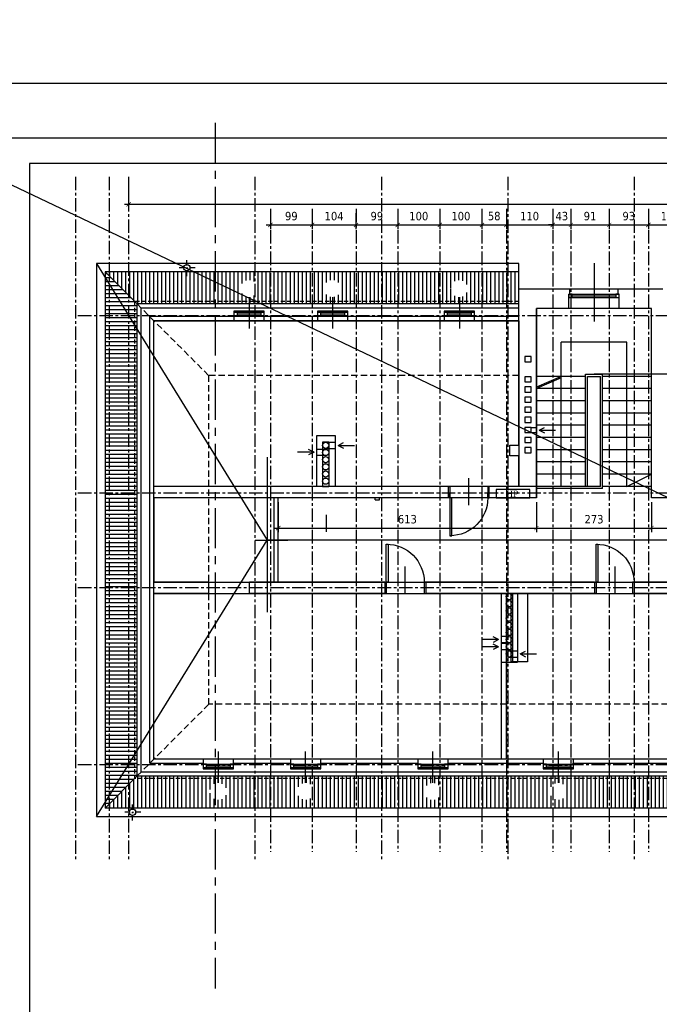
# Model space of a CAD drawing. Header units: millimetres. Extents: x 215282 to 249074, y 9058 to 27069.
# Tile 39 of 51: x 229444 to 230962, y 23340 to 25677. Entities that reach past the tile are written whole.
import ezdxf

# ---------------------------------------------------------------- set-up
doc = ezdxf.new("R2010")
doc.units = ezdxf.units.MM
for name, pattern in [('CENTER', [50.8, 31.75, -6.35, 6.35, -6.35]), ('DASHDOT', [25.4, 12.7, -6.35, 0, -6.35]), ('DASHED', [0.75, 0.5, -0.25])]:
    doc.linetypes.add(name, pattern=pattern)
for name, color, linetype in [('01-HM_podstawowa', 8, 'Continuous'), ('02-HM_osie', 8, 'CENTER'), ('12-HM_nadproza', 5, 'CENTER'), ('A_inwentaryzacja', 8, 'Continuous'), ('A_OPIS', 7, 'Continuous'), ('A_ZMIANY', 10, 'Continuous')]:
    doc.layers.add(name, color=color, linetype=linetype)
doc.styles.add('HM_standard', font='tahoma.ttf')
doc.styles.add('k.f.', font='times.ttf', dxfattribs={"oblique": 10, "height": 15})
doc.styles.add('ROMANS', font='romans.shx', dxfattribs={"width": 0.8, "oblique": 10})
doc.dimstyles.new('Kopia AGA1', dxfattribs={"dimtxt": 15, "dimasz": 7, "dimexe": 1.25, "dimexo": 0.625, "dimgap": 4, "dimtad": 1, "dimdec": 1, "dimtxsty": 'ROMANS', "dimblk": 'ARCHTICK', "dimcen": 20, "dimclrd": 256, "dimclrt": 7, "dimadec": 0, "dimazin": 0, "dimtfac": 1, "dimtdec": 1, "dimtmove": 1, "dimatfit": 3, "dimfxl": 5, "dimfxlon": 1, "dimarcsym": 0})
doc.dimstyles.new('S100', dxfattribs={"dimscale": 10, "dimtxt": 2, "dimasz": 1, "dimexe": 1, "dimexo": 1, "dimgap": 1, "dimtad": 0, "dimdec": 1, "dimrnd": 0.5, "dimdsep": 46, "dimtxsty": 'HM_standard', "dimblk1": 'ARCHTICK', "dimblk2": 'ARCHTICK', "dimsah": 1, "dimcen": -3, "dimdle": 1, "dimclrt": 256, "dimadec": 0, "dimazin": 0, "dimtfac": 0.8, "dimtdec": 1, "dimtix": 1, "dimtmove": 2, "dimatfit": 3, "dimldrblk": 'ARCHTICK', "dimfxl": 1, "dimtvp": 1, "dimtolj": 1, "dimarcsym": 0})
pattern_1 = [(90, (14345.423, -604.665), (-9.525, 0), [])]

# ---------------------------------------------------------------- blocks, each defined once
blk = doc.blocks.new('_ARCHTICK')
at = {"color": 0, "linetype": 'ByBlock', "const_width": 0.15}
blk.add_lwpolyline([(-0.5, -0.5), (0.5, 0.5)], dxfattribs=at)
blk = doc.blocks.new('*D332')
at = {"layer": '01-HM_podstawowa', "color": 0, "lineweight": -2, "ltscale": 3, "transparency": 16777216}
for p, q in [((229702.8, 25294.2), (229702.8, 25228.6)), ((234502.8, 25294.2), (234502.8, 25228.6)), ((229692.8, 25238.6), (234512.8, 25238.6))]:
    blk.add_line(p, q, dxfattribs=at)
at = {"layer": 'Defpoints', "color": 0, "transparency": 16777216}
for p in [(229702.8, 25304.2), (234502.8, 25304.2), (234502.8, 25238.6)]:
    blk.add_point(p, dxfattribs=at)
at = {"layer": '01-HM_podstawowa', "color": 0, "lineweight": -2, "ltscale": 3, "transparency": 16777216, "xscale": 10, "yscale": 10, "zscale": 10, "rotation": 180}
blk.add_blockref('_ARCHTICK', (229702.8, 25238.6), dxfattribs=at)
at = {"layer": '01-HM_podstawowa', "color": 0, "lineweight": -2, "ltscale": 3, "transparency": 16777216, "xscale": 10, "yscale": 10, "zscale": 10}
blk.add_blockref('_ARCHTICK', (234502.8, 25238.6), dxfattribs=at)
at = {"layer": '01-HM_podstawowa', "ltscale": 3, "transparency": 16777216, "insert": (232102.8, 25259.5), "char_height": 20, "attachment_point": 5, "style": 'HM_standard'}
blk.add_mtext('\\A1;4800', dxfattribs=at)
blk = doc.blocks.new('*D333')
at = {"layer": '01-HM_podstawowa', "color": 0, "lineweight": -2, "ltscale": 3, "transparency": 16777216}
for p, q in [((230039.5, 25217.9), (230039.5, 25179.7)), ((230138.5, 25217.9), (230138.5, 25179.7)), ((230029.5, 25189.7), (230148.5, 25189.7))]:
    blk.add_line(p, q, dxfattribs=at)
at = {"layer": 'Defpoints', "color": 0, "transparency": 16777216}
for p in [(230039.5, 25227.9), (230138.5, 25227.9), (230138.5, 25189.7)]:
    blk.add_point(p, dxfattribs=at)
at = {"layer": '01-HM_podstawowa', "color": 0, "lineweight": -2, "ltscale": 3, "transparency": 16777216, "xscale": 10, "yscale": 10, "zscale": 10, "rotation": 180}
blk.add_blockref('_ARCHTICK', (230039.5, 25189.7), dxfattribs=at)
at = {"layer": '01-HM_podstawowa', "color": 0, "lineweight": -2, "ltscale": 3, "transparency": 16777216, "xscale": 10, "yscale": 10, "zscale": 10}
blk.add_blockref('_ARCHTICK', (230138.5, 25189.7), dxfattribs=at)
at = {"layer": '01-HM_podstawowa', "ltscale": 3, "transparency": 16777216, "insert": (230089, 25210.5), "char_height": 20, "attachment_point": 5, "style": 'HM_standard'}
blk.add_mtext('\\A1;99', dxfattribs=at)
blk = doc.blocks.new('*D334')
at = {"layer": '01-HM_podstawowa', "color": 0, "lineweight": -2, "ltscale": 3, "transparency": 16777216}
for p, q in [((230138.5, 25217.9), (230138.5, 25179.7)), ((230242.5, 25217.9), (230242.5, 25179.7)), ((230128.5, 25189.7), (230252.5, 25189.7))]:
    blk.add_line(p, q, dxfattribs=at)
at = {"layer": 'Defpoints', "color": 0, "transparency": 16777216}
for p in [(230138.5, 25227.9), (230242.5, 25227.9), (230242.5, 25189.7)]:
    blk.add_point(p, dxfattribs=at)
at = {"layer": '01-HM_podstawowa', "color": 0, "lineweight": -2, "ltscale": 3, "transparency": 16777216, "xscale": 10, "yscale": 10, "zscale": 10, "rotation": 180}
blk.add_blockref('_ARCHTICK', (230138.5, 25189.7), dxfattribs=at)
at = {"layer": '01-HM_podstawowa', "color": 0, "lineweight": -2, "ltscale": 3, "transparency": 16777216, "xscale": 10, "yscale": 10, "zscale": 10}
blk.add_blockref('_ARCHTICK', (230242.5, 25189.7), dxfattribs=at)
at = {"layer": '01-HM_podstawowa', "ltscale": 3, "transparency": 16777216, "insert": (230190.5, 25210.5), "char_height": 20, "attachment_point": 5, "style": 'HM_standard'}
blk.add_mtext('\\A1;104', dxfattribs=at)
blk = doc.blocks.new('*D335')
at = {"layer": '01-HM_podstawowa', "color": 0, "lineweight": -2, "ltscale": 3, "transparency": 16777216}
for p, q in [((230242.5, 25217.9), (230242.5, 25179.7)), ((230341.5, 25217.9), (230341.5, 25179.7)), ((230232.5, 25189.7), (230351.5, 25189.7))]:
    blk.add_line(p, q, dxfattribs=at)
at = {"layer": 'Defpoints', "color": 0, "transparency": 16777216}
for p in [(230242.5, 25227.9), (230341.5, 25227.9), (230341.5, 25189.7)]:
    blk.add_point(p, dxfattribs=at)
at = {"layer": '01-HM_podstawowa', "color": 0, "lineweight": -2, "ltscale": 3, "transparency": 16777216, "xscale": 10, "yscale": 10, "zscale": 10, "rotation": 180}
blk.add_blockref('_ARCHTICK', (230242.5, 25189.7), dxfattribs=at)
at = {"layer": '01-HM_podstawowa', "color": 0, "lineweight": -2, "ltscale": 3, "transparency": 16777216, "xscale": 10, "yscale": 10, "zscale": 10}
blk.add_blockref('_ARCHTICK', (230341.5, 25189.7), dxfattribs=at)
at = {"layer": '01-HM_podstawowa', "ltscale": 3, "transparency": 16777216, "insert": (230292, 25210.5), "char_height": 20, "attachment_point": 5, "style": 'HM_standard'}
blk.add_mtext('\\A1;99', dxfattribs=at)
blk = doc.blocks.new('*D336')
at = {"layer": '01-HM_podstawowa', "color": 0, "lineweight": -2, "ltscale": 3, "transparency": 16777216}
for p, q in [((230341.5, 25217.9), (230341.5, 25179.7)), ((230441.5, 25217.9), (230441.5, 25179.7)), ((230331.5, 25189.7), (230451.5, 25189.7))]:
    blk.add_line(p, q, dxfattribs=at)
at = {"layer": 'Defpoints', "color": 0, "transparency": 16777216}
for p in [(230341.5, 25227.9), (230441.5, 25227.9), (230441.5, 25189.7)]:
    blk.add_point(p, dxfattribs=at)
at = {"layer": '01-HM_podstawowa', "color": 0, "lineweight": -2, "ltscale": 3, "transparency": 16777216, "xscale": 10, "yscale": 10, "zscale": 10, "rotation": 180}
blk.add_blockref('_ARCHTICK', (230341.5, 25189.7), dxfattribs=at)
at = {"layer": '01-HM_podstawowa', "color": 0, "lineweight": -2, "ltscale": 3, "transparency": 16777216, "xscale": 10, "yscale": 10, "zscale": 10}
blk.add_blockref('_ARCHTICK', (230441.5, 25189.7), dxfattribs=at)
at = {"layer": '01-HM_podstawowa', "ltscale": 3, "transparency": 16777216, "insert": (230391.5, 25210.5), "char_height": 20, "attachment_point": 5, "style": 'HM_standard'}
blk.add_mtext('\\A1;100', dxfattribs=at)
blk = doc.blocks.new('*D337')
at = {"layer": '01-HM_podstawowa', "color": 0, "lineweight": -2, "ltscale": 3, "transparency": 16777216}
for p, q in [((230441.5, 25217.9), (230441.5, 25179.7)), ((230541.5, 25217.9), (230541.5, 25179.7)), ((230431.5, 25189.7), (230551.5, 25189.7))]:
    blk.add_line(p, q, dxfattribs=at)
at = {"layer": 'Defpoints', "color": 0, "transparency": 16777216}
for p in [(230441.5, 25227.9), (230541.5, 25227.9), (230541.5, 25189.7)]:
    blk.add_point(p, dxfattribs=at)
at = {"layer": '01-HM_podstawowa', "color": 0, "lineweight": -2, "ltscale": 3, "transparency": 16777216, "xscale": 10, "yscale": 10, "zscale": 10, "rotation": 180}
blk.add_blockref('_ARCHTICK', (230441.5, 25189.7), dxfattribs=at)
at = {"layer": '01-HM_podstawowa', "color": 0, "lineweight": -2, "ltscale": 3, "transparency": 16777216, "xscale": 10, "yscale": 10, "zscale": 10}
blk.add_blockref('_ARCHTICK', (230541.5, 25189.7), dxfattribs=at)
at = {"layer": '01-HM_podstawowa', "ltscale": 3, "transparency": 16777216, "insert": (230491.5, 25210.5), "char_height": 20, "attachment_point": 5, "style": 'HM_standard'}
blk.add_mtext('\\A1;100', dxfattribs=at)
blk = doc.blocks.new('*D338')
at = {"layer": '01-HM_podstawowa', "color": 0, "lineweight": -2, "ltscale": 3, "transparency": 16777216}
for p, q in [((230541.5, 25217.9), (230541.5, 25179.7)), ((230599.5, 25217.9), (230599.5, 25179.7)), ((230531.5, 25189.7), (230609.5, 25189.7))]:
    blk.add_line(p, q, dxfattribs=at)
at = {"layer": 'Defpoints', "color": 0, "transparency": 16777216}
for p in [(230541.5, 25227.9), (230599.5, 25227.9), (230599.5, 25189.7)]:
    blk.add_point(p, dxfattribs=at)
at = {"layer": '01-HM_podstawowa', "color": 0, "lineweight": -2, "ltscale": 3, "transparency": 16777216, "xscale": 10, "yscale": 10, "zscale": 10, "rotation": 180}
blk.add_blockref('_ARCHTICK', (230541.5, 25189.7), dxfattribs=at)
at = {"layer": '01-HM_podstawowa', "color": 0, "lineweight": -2, "ltscale": 3, "transparency": 16777216, "xscale": 10, "yscale": 10, "zscale": 10}
blk.add_blockref('_ARCHTICK', (230599.5, 25189.7), dxfattribs=at)
at = {"layer": '01-HM_podstawowa', "ltscale": 3, "transparency": 16777216, "insert": (230570.5, 25210.6), "char_height": 20, "attachment_point": 5, "style": 'HM_standard'}
blk.add_mtext('\\A1;58', dxfattribs=at)
blk = doc.blocks.new('*D339')
at = {"layer": '01-HM_podstawowa', "color": 0, "lineweight": -2, "ltscale": 3, "transparency": 16777216}
for p, q in [((230599.5, 25217.9), (230599.5, 25179.7)), ((230709.5, 25217.9), (230709.5, 25179.7)), ((230589.5, 25189.7), (230719.5, 25189.7))]:
    blk.add_line(p, q, dxfattribs=at)
at = {"layer": 'Defpoints', "color": 0, "transparency": 16777216}
for p in [(230599.5, 25227.9), (230709.5, 25227.9), (230709.5, 25189.7)]:
    blk.add_point(p, dxfattribs=at)
at = {"layer": '01-HM_podstawowa', "color": 0, "lineweight": -2, "ltscale": 3, "transparency": 16777216, "xscale": 10, "yscale": 10, "zscale": 10, "rotation": 180}
blk.add_blockref('_ARCHTICK', (230599.5, 25189.7), dxfattribs=at)
at = {"layer": '01-HM_podstawowa', "color": 0, "lineweight": -2, "ltscale": 3, "transparency": 16777216, "xscale": 10, "yscale": 10, "zscale": 10}
blk.add_blockref('_ARCHTICK', (230709.5, 25189.7), dxfattribs=at)
at = {"layer": '01-HM_podstawowa', "ltscale": 3, "transparency": 16777216, "insert": (230654.5, 25210.5), "char_height": 20, "attachment_point": 5, "style": 'HM_standard'}
blk.add_mtext('\\A1;110', dxfattribs=at)
blk = doc.blocks.new('*D340')
at = {"layer": '01-HM_podstawowa', "color": 0, "lineweight": -2, "ltscale": 3, "transparency": 16777216}
for p, q in [((230709.5, 25217.9), (230709.5, 25179.7)), ((230752.5, 25217.9), (230752.5, 25179.7)), ((230699.5, 25189.7), (230762.5, 25189.7)), ((230709.5, 25189.7), (230699.5, 25189.7)), ((230752.5, 25189.7), (230762.5, 25189.7))]:
    blk.add_line(p, q, dxfattribs=at)
at = {"layer": 'Defpoints', "color": 0, "transparency": 16777216}
for p in [(230709.5, 25227.9), (230752.5, 25227.9), (230752.5, 25189.7)]:
    blk.add_point(p, dxfattribs=at)
at = {"layer": '01-HM_podstawowa', "color": 0, "lineweight": -2, "ltscale": 3, "transparency": 16777216, "xscale": 10, "yscale": 10, "zscale": 10}
blk.add_blockref('_ARCHTICK', (230709.5, 25189.7), dxfattribs=at)
at = {"layer": '01-HM_podstawowa', "color": 0, "lineweight": -2, "ltscale": 3, "transparency": 16777216, "xscale": 10, "yscale": 10, "zscale": 10, "rotation": 180}
blk.add_blockref('_ARCHTICK', (230752.5, 25189.7), dxfattribs=at)
at = {"layer": '01-HM_podstawowa', "ltscale": 3, "transparency": 16777216, "insert": (230731, 25210.5), "char_height": 20, "attachment_point": 5, "style": 'HM_standard'}
blk.add_mtext('\\A1;43', dxfattribs=at)
blk = doc.blocks.new('*D341')
at = {"layer": '01-HM_podstawowa', "color": 0, "lineweight": -2, "ltscale": 3, "transparency": 16777216}
for p, q in [((230752.5, 25217.9), (230752.5, 25179.7)), ((230843.5, 25217.9), (230843.5, 25179.7)), ((230742.5, 25189.7), (230853.5, 25189.7))]:
    blk.add_line(p, q, dxfattribs=at)
at = {"layer": 'Defpoints', "color": 0, "transparency": 16777216}
for p in [(230752.5, 25227.9), (230843.5, 25227.9), (230843.5, 25189.7)]:
    blk.add_point(p, dxfattribs=at)
at = {"layer": '01-HM_podstawowa', "color": 0, "lineweight": -2, "ltscale": 3, "transparency": 16777216, "xscale": 10, "yscale": 10, "zscale": 10, "rotation": 180}
blk.add_blockref('_ARCHTICK', (230752.5, 25189.7), dxfattribs=at)
at = {"layer": '01-HM_podstawowa', "color": 0, "lineweight": -2, "ltscale": 3, "transparency": 16777216, "xscale": 10, "yscale": 10, "zscale": 10}
blk.add_blockref('_ARCHTICK', (230843.5, 25189.7), dxfattribs=at)
at = {"layer": '01-HM_podstawowa', "ltscale": 3, "transparency": 16777216, "insert": (230798, 25210.5), "char_height": 20, "attachment_point": 5, "style": 'HM_standard'}
blk.add_mtext('\\A1;91', dxfattribs=at)
blk = doc.blocks.new('*D342')
at = {"layer": '01-HM_podstawowa', "color": 0, "lineweight": -2, "ltscale": 3, "transparency": 16777216}
for p, q in [((230843.5, 25217.9), (230843.5, 25179.7)), ((230936.5, 25217.9), (230936.5, 25179.7)), ((230833.5, 25189.7), (230946.5, 25189.7))]:
    blk.add_line(p, q, dxfattribs=at)
at = {"layer": 'Defpoints', "color": 0, "transparency": 16777216}
for p in [(230843.5, 25227.9), (230936.5, 25227.9), (230936.5, 25189.7)]:
    blk.add_point(p, dxfattribs=at)
at = {"layer": '01-HM_podstawowa', "color": 0, "lineweight": -2, "ltscale": 3, "transparency": 16777216, "xscale": 10, "yscale": 10, "zscale": 10, "rotation": 180}
blk.add_blockref('_ARCHTICK', (230843.5, 25189.7), dxfattribs=at)
at = {"layer": '01-HM_podstawowa', "color": 0, "lineweight": -2, "ltscale": 3, "transparency": 16777216, "xscale": 10, "yscale": 10, "zscale": 10}
blk.add_blockref('_ARCHTICK', (230936.5, 25189.7), dxfattribs=at)
at = {"layer": '01-HM_podstawowa', "ltscale": 3, "transparency": 16777216, "insert": (230890, 25210.5), "char_height": 20, "attachment_point": 5, "style": 'HM_standard'}
blk.add_mtext('\\A1;93', dxfattribs=at)
blk = doc.blocks.new('*D343')
at = {"layer": '01-HM_podstawowa', "color": 0, "lineweight": -2, "ltscale": 3, "transparency": 16777216}
for p, q in [((230936.5, 25217.9), (230936.5, 25179.7)), ((231041.5, 25217.9), (231041.5, 25179.7)), ((230926.5, 25189.7), (231051.5, 25189.7))]:
    blk.add_line(p, q, dxfattribs=at)
at = {"layer": 'Defpoints', "color": 0, "transparency": 16777216}
for p in [(230936.5, 25227.9), (231041.5, 25227.9), (231041.5, 25189.7)]:
    blk.add_point(p, dxfattribs=at)
at = {"layer": '01-HM_podstawowa', "color": 0, "lineweight": -2, "ltscale": 3, "transparency": 16777216, "xscale": 10, "yscale": 10, "zscale": 10, "rotation": 180}
blk.add_blockref('_ARCHTICK', (230936.5, 25189.7), dxfattribs=at)
at = {"layer": '01-HM_podstawowa', "color": 0, "lineweight": -2, "ltscale": 3, "transparency": 16777216, "xscale": 10, "yscale": 10, "zscale": 10}
blk.add_blockref('_ARCHTICK', (231041.5, 25189.7), dxfattribs=at)
at = {"layer": '01-HM_podstawowa', "ltscale": 3, "transparency": 16777216, "insert": (230989, 25210.5), "char_height": 20, "attachment_point": 5, "style": 'HM_standard'}
blk.add_mtext('\\A1;105', dxfattribs=at)
blk = doc.blocks.new('*D382')
at = {"layer": '01-HM_podstawowa', "color": 0, "lineweight": -2, "ltscale": 3, "transparency": 16777216}
for p, q in [((230057.9, 24532.2), (230057.9, 24460.5)), ((230670.9, 24532.2), (230670.9, 24460.5)), ((230047.9, 24470.5), (230680.9, 24470.5))]:
    blk.add_line(p, q, dxfattribs=at)
at = {"layer": 'Defpoints', "color": 0, "transparency": 16777216}
for p in [(230057.9, 24542.2), (230670.9, 24542.2), (230670.9, 24470.5)]:
    blk.add_point(p, dxfattribs=at)
at = {"layer": '01-HM_podstawowa', "color": 0, "lineweight": -2, "ltscale": 3, "transparency": 16777216, "xscale": 10, "yscale": 10, "zscale": 10, "rotation": 180}
blk.add_blockref('_ARCHTICK', (230057.9, 24470.5), dxfattribs=at)
at = {"layer": '01-HM_podstawowa', "color": 0, "lineweight": -2, "ltscale": 3, "transparency": 16777216, "xscale": 10, "yscale": 10, "zscale": 10}
blk.add_blockref('_ARCHTICK', (230670.9, 24470.5), dxfattribs=at)
at = {"layer": '01-HM_podstawowa', "ltscale": 3, "transparency": 16777216, "insert": (230364.4, 24491.3), "char_height": 20, "attachment_point": 5, "style": 'HM_standard'}
blk.add_mtext('\\A1;613', dxfattribs=at)
blk = doc.blocks.new('*D383')
at = {"layer": '01-HM_podstawowa', "color": 0, "lineweight": -2, "ltscale": 3, "transparency": 16777216}
for p, q in [((230670.9, 24532.2), (230670.9, 24460.5)), ((230943.9, 24532.2), (230943.9, 24460.5)), ((230660.9, 24470.5), (230953.9, 24470.5))]:
    blk.add_line(p, q, dxfattribs=at)
at = {"layer": 'Defpoints', "color": 0, "transparency": 16777216}
for p in [(230670.9, 24542.2), (230943.9, 24542.2), (230943.9, 24470.5)]:
    blk.add_point(p, dxfattribs=at)
at = {"layer": '01-HM_podstawowa', "color": 0, "lineweight": -2, "ltscale": 3, "transparency": 16777216, "xscale": 10, "yscale": 10, "zscale": 10, "rotation": 180}
blk.add_blockref('_ARCHTICK', (230670.9, 24470.5), dxfattribs=at)
at = {"layer": '01-HM_podstawowa', "color": 0, "lineweight": -2, "ltscale": 3, "transparency": 16777216, "xscale": 10, "yscale": 10, "zscale": 10}
blk.add_blockref('_ARCHTICK', (230943.9, 24470.5), dxfattribs=at)
at = {"layer": '01-HM_podstawowa', "ltscale": 3, "transparency": 16777216, "insert": (230807.4, 24491.3), "char_height": 20, "attachment_point": 5, "style": 'HM_standard'}
blk.add_mtext('\\A1;273', dxfattribs=at)
blk = doc.blocks.new('*D384')
at = {"layer": '01-HM_podstawowa', "color": 0, "lineweight": -2, "ltscale": 3, "transparency": 16777216}
for p, q in [((230943.9, 24532.2), (230943.9, 24460.5)), ((233318.9, 24532.2), (233318.9, 24460.5)), ((230933.9, 24470.5), (233328.9, 24470.5))]:
    blk.add_line(p, q, dxfattribs=at)
at = {"layer": 'Defpoints', "color": 0, "transparency": 16777216}
for p in [(230943.9, 24542.2), (233318.9, 24542.2), (233318.9, 24470.5)]:
    blk.add_point(p, dxfattribs=at)
at = {"layer": '01-HM_podstawowa', "color": 0, "lineweight": -2, "ltscale": 3, "transparency": 16777216, "xscale": 10, "yscale": 10, "zscale": 10, "rotation": 180}
blk.add_blockref('_ARCHTICK', (230943.9, 24470.5), dxfattribs=at)
at = {"layer": '01-HM_podstawowa', "color": 0, "lineweight": -2, "ltscale": 3, "transparency": 16777216, "xscale": 10, "yscale": 10, "zscale": 10}
blk.add_blockref('_ARCHTICK', (233318.9, 24470.5), dxfattribs=at)
at = {"layer": '01-HM_podstawowa', "ltscale": 3, "transparency": 16777216, "insert": (232131.4, 24491.3), "char_height": 20, "attachment_point": 5, "style": 'HM_standard'}
blk.add_mtext('\\A1;2375', dxfattribs=at)
blk = doc.blocks.new('strzałka')
for q in [(-41.8, -15.4), (-15.7, -8.9), (-15.7, -21.9)]:
    blk.add_line((-3, -15.4), q)
blk = doc.blocks.new('*U312')
for p, q in [((-900, 0), (-900, 100)), ((0, 0), (0, 100))]:
    blk.add_line(p, q)
blk.add_lwpolyline([(0, 0), (0, -900), (-43.75, -900), (-43.75, 0)], close=True)
blk.add_arc((0, 0), 900, 180, 270)
blk = doc.blocks.new('*U313')
for p, q in [((0, 0), (0, -100)), ((-900, 0), (-900, -100))]:
    blk.add_line(p, q)
blk.add_lwpolyline([(0, 0), (0, 900), (-43.75, 900), (-43.75, 0)], close=True)
blk.add_arc((0, 0), 900, 90, 180)
blk = doc.blocks.new('*D397')
at = {"layer": 'A_OPIS', "color": 0, "lineweight": -2, "ltscale": 3, "transparency": 16777216}
for p, q in [((229217.9, 25521.4), (229217.9, 25527.6)), ((235217.9, 25521.4), (235217.9, 25527.6))]:
    blk.add_line(p, q, dxfattribs=at)
at = {"layer": 'A_OPIS', "lineweight": -2, "ltscale": 3, "transparency": 16777216}
blk.add_line((229217.9, 25526.4), (235217.9, 25526.4), dxfattribs=at)
at = {"layer": 'Defpoints', "color": 0, "transparency": 16777216}
for p in [(235217.9, 25526.4), (229217.9, 25395.6), (235217.9, 25395.6)]:
    blk.add_point(p, dxfattribs=at)
at = {"layer": 'A_OPIS', "lineweight": -2, "ltscale": 3, "transparency": 16777216, "xscale": 7, "yscale": 7, "zscale": 7, "rotation": 180}
blk.add_blockref('_ARCHTICK', (229217.9, 25526.4), dxfattribs=at)
at = {"layer": 'A_OPIS', "lineweight": -2, "ltscale": 3, "transparency": 16777216, "xscale": 7, "yscale": 7, "zscale": 7}
blk.add_blockref('_ARCHTICK', (235217.9, 25526.4), dxfattribs=at)
at = {"layer": 'A_OPIS', "color": 7, "ltscale": 3, "transparency": 16777216, "insert": (232217.9, 25537.9), "char_height": 15, "attachment_point": 5, "style": 'ROMANS'}
blk.add_mtext('6000', dxfattribs=at)

msp = doc.modelspace()

# ---------------------------------------------------------------- hatches: boundary and pattern name
at = {"layer": 'A_inwentaryzacja', "ltscale": 3}
h = msp.add_hatch(dxfattribs=at)
h.set_pattern_fill('ANSI31', color=256, scale=3, angle=45)
h.set_pattern_definition(pattern_1)
h.paths.add_polyline_path([(229968.66, 25038.74, -1), (230009.22, 25038.74, -0.4142136), (229988.94, 25018.45), (229988.94, 25008.21), (230187.03, 25008.21), (230187.03, 25018.45, -0.4142136), (230166.74, 25038.74, -1), (230207.31, 25038.74, -0.4142136), (230187.03, 25018.45), (230187.03, 25008.21), (230487.94, 25008.21), (230487.94, 25018.45, -0.4142136), (230467.66, 25038.74, -1), (230508.22, 25038.74, -0.4142136), (230487.94, 25018.45), (230487.94, 25008.21), (230628.94, 25008.21), (230628.94, 25078.21), (229646.94, 25078.21), (229716.94, 25008.21), (229988.94, 25008.21), (229988.94, 25018.45, -0.4142136)])
h.paths.add_polyline_path([(229988.94, 25008.21), (229716.94, 25008.21), (229722.94, 25002.21), (229988.94, 25002.21)])
h.paths.add_polyline_path([(230187.03, 25008.21), (229988.94, 25008.21), (229988.94, 25002.21), (230187.03, 25002.21)])
h.paths.add_polyline_path([(230487.94, 25008.21), (230187.03, 25008.21), (230187.03, 25002.21), (230487.94, 25002.21)])
h.paths.add_polyline_path([(230628.94, 25008.21), (230487.94, 25008.21), (230487.94, 25002.21), (230628.94, 25002.21)])
h = msp.add_hatch(dxfattribs=at)
h.set_pattern_fill('ANSI31', color=256, scale=3, angle=135)
h.set_pattern_definition([(180, (14345.423, -604.665), (-9e-16, -9.525), [])])
h.paths.add_polyline_path([(229716.94, 25008.21), (229646.94, 25078.21), (229646.94, 23806.21), (229716.94, 23876.21)])
h.paths.add_polyline_path([(229722.94, 25002.21), (229716.94, 25008.21), (229716.94, 23876.21), (229722.94, 23882.21)])
h = msp.add_hatch(dxfattribs=at)
h.set_pattern_fill('ANSI31', color=256, scale=3, angle=45)
h.set_pattern_definition(pattern_1)
h.paths.add_polyline_path([(230102.66, 23845.67, -0.4142136), (230122.94, 23865.96), (230122.94, 23876.21), (229915.94, 23876.21), (229915.94, 23865.96, -0.4142136), (229936.22, 23845.67, -1), (229895.66, 23845.67, -0.4142136), (229915.94, 23865.96), (229915.94, 23876.21), (229716.94, 23876.21), (229646.94, 23806.21), (232738.94, 23806.21), (232808.94, 23876.21), (232529.94, 23876.21), (232529.94, 23865.96, -0.4142136), (232550.22, 23845.67, -1), (232509.66, 23845.67, -0.4142136), (232529.94, 23865.96), (232529.94, 23876.21), (232331.94, 23876.21), (232331.94, 23865.96, -0.4142136), (232352.22, 23845.67, -1), (232311.66, 23845.67, -0.4142136), (232331.94, 23865.96), (232331.94, 23876.21), (231926.94, 23876.21), (231926.94, 23865.96, -0.4142136), (231947.22, 23845.67, -1), (231906.66, 23845.67, -0.4142136), (231926.94, 23865.96), (231926.94, 23876.21), (231635.94, 23876.21), (231635.94, 23865.96, -0.4142136), (231656.22, 23845.67, -1), (231615.66, 23845.67, -0.4142136), (231635.94, 23865.96), (231635.94, 23876.21), (231022.94, 23876.21), (231022.94, 23865.96, -0.4142136), (231043.22, 23845.67, -1), (231002.66, 23845.67, -0.4142136), (231022.94, 23865.96), (231022.94, 23876.21), (230722.94, 23876.21), (230722.94, 23865.96, -0.4142136), (230743.22, 23845.67, -1), (230702.66, 23845.67, -0.4142136), (230722.94, 23865.96), (230722.94, 23876.21), (230424.94, 23876.21), (230424.94, 23865.96, -0.4142136), (230445.22, 23845.67, -1), (230404.66, 23845.67, -0.4142136), (230424.94, 23865.96), (230424.94, 23876.21), (230122.94, 23876.21), (230122.94, 23865.96, -0.4142136), (230143.22, 23845.67, -1)])
h.paths.add_polyline_path([(229915.94, 23882.21), (229722.94, 23882.21), (229716.94, 23876.21), (229915.94, 23876.21)])
h.paths.add_polyline_path([(230122.94, 23882.21), (229915.94, 23882.21), (229915.94, 23876.21), (230122.94, 23876.21)])
h.paths.add_polyline_path([(230424.94, 23882.21), (230122.94, 23882.21), (230122.94, 23876.21), (230424.94, 23876.21)])
h.paths.add_polyline_path([(230722.94, 23882.21), (230424.94, 23882.21), (230424.94, 23876.21), (230722.94, 23876.21)])
h.paths.add_polyline_path([(231022.94, 23882.21), (230722.94, 23882.21), (230722.94, 23876.21), (231022.94, 23876.21)])
h.paths.add_polyline_path([(231635.94, 23882.21), (231022.94, 23882.21), (231022.94, 23876.21), (231635.94, 23876.21)])
h.paths.add_polyline_path([(231926.94, 23882.21), (231635.94, 23882.21), (231635.94, 23876.21), (231926.94, 23876.21)])
h.paths.add_polyline_path([(232331.94, 23882.21), (231926.94, 23882.21), (231926.94, 23876.21), (232331.94, 23876.21)])
h.paths.add_polyline_path([(232529.94, 23882.21), (232331.94, 23882.21), (232331.94, 23876.21), (232529.94, 23876.21)])
h.paths.add_polyline_path([(232814.94, 23882.21), (232529.94, 23882.21), (232529.94, 23876.21), (232808.94, 23876.21)])

# ---------------------------------------------------------------- linework, layer by layer
at = {"layer": '01-HM_podstawowa', "ltscale": 3}
for p, q in [((228602.58, 25676.65), (235774.58, 22259.28)), ((229626.94, 25098.21), (230031.44, 24441.92)), ((229626.94, 23786.21), (230031.44, 24441.92))]:
    msp.add_line(p, q, dxfattribs=at)
at = {"layer": '01-HM_podstawowa', "color": 1, "ltscale": 3}
for p, q in [((233454.44, 24835.21), (230807.44, 24835.21)), ((230031.44, 24638.75), (230031.44, 24270.55)), ((230171.44, 24502.22), (230171.44, 24461.38)), ((230002.96, 24441.92), (230080.99, 24441.92)), ((234232.53, 24441.92), (230031.44, 24441.92))]:
    msp.add_line(p, q, dxfattribs=at)
for points in [[(229762.94, 24542.21), (229762.94, 24342.21), (234500.94, 24342.21), (234500.94, 24542.21), (233589.94, 24542.21), (233589.94, 24991.21), (233318.94, 24991.21), (233318.94, 24542.21), (230943.94, 24542.21), (230943.94, 24991.21), (230670.94, 24991.21), (230670.94, 24542.21), (229762.94, 24542.21)], [(229762.94, 24962.21), (230628.94, 24962.21), (230628.94, 24569.21), (230193.94, 24569.21), (230193.94, 24689.21), (230148.94, 24689.21), (230148.94, 24569.21), (229762.94, 24569.21), (229762.94, 24962.21)], [(234500.94, 23922.21), (232698.94, 23922.21), (232698.94, 24223.71), (232658.94, 24223.71), (232658.94, 23922.21), (231351.94, 23922.21), (231351.94, 24245.71), (231305.94, 24245.71), (231305.94, 23922.21), (229762.94, 23922.21), (229762.94, 24315.21), (230613.94, 24315.21), (230649.63, 24315.21), (232015.94, 24315.21), (232015.94, 24239.21), (232061.94, 24239.21), (232061.94, 24315.21), (233941.94, 24315.21), (233951.94, 24315.21), (233951.94, 24168.21), (233998.94, 24168.21), (233998.94, 24315.21), (234500.94, 24315.21), (234500.94, 23922.21)]]:
    msp.add_lwpolyline(points, dxfattribs=at)
msp.add_lwpolyline([(230649.63, 24153.29), (230610.63, 24153.29), (230610.63, 24316.28), (230649.63, 24316.28)], close=True, dxfattribs=at)
at = {"layer": '02-HM_osie', "color": 1}
for p, q in [((229576.76, 25304.16), (229576.76, 23679.03)), ((229656.76, 25304.16), (229656.76, 23679.03)), ((229702.76, 25304.16), (229702.76, 23679.03)), ((230002.76, 25304.16), (230002.76, 23679.03)), ((230302.76, 25304.16), (230302.76, 23679.03)), ((230602.76, 25304.16), (230602.76, 23679.03)), ((230902.76, 25304.16), (230902.76, 23679.03)), ((229582.65, 24974.42), (234811.37, 24974.42)), ((229582.65, 24554.42), (234811.37, 24554.42)), ((229582.65, 24329.42), (234811.37, 24329.42)), ((229582.65, 23909.42), (234811.37, 23909.42))]:
    msp.add_line(p, q, dxfattribs=at)
at = {"layer": '02-HM_osie', "color": 4}
for p, q in [((230039.52, 25227.86), (230039.52, 23702.1)), ((230138.52, 25227.86), (230138.52, 23702.1)), ((230242.52, 25227.86), (230242.52, 23702.1)), ((230341.52, 25227.86), (230341.52, 23702.1)), ((230441.52, 25227.86), (230441.52, 23702.1)), ((230541.52, 25227.86), (230541.52, 23702.1)), ((230599.52, 25227.86), (230599.52, 23702.1)), ((230709.52, 25227.86), (230709.52, 23702.1)), ((230752.52, 25227.86), (230752.52, 23702.1)), ((230843.52, 25227.86), (230843.52, 23702.1)), ((230936.52, 25227.86), (230936.52, 23702.1))]:
    msp.add_line(p, q, dxfattribs=at)
at = {"layer": '12-HM_nadproza', "ltscale": 3}
msp.add_line((229908.45, 25432.15), (229908.45, 23377.9), dxfattribs=at)
at = {"layer": 'A_inwentaryzacja', "ltscale": 3}
for p, q in [((230628.94, 25098.21), (229626.94, 25098.21)), ((229626.94, 25098.21), (229626.94, 23786.21)), ((230628.94, 24667.21), (230628.94, 25098.21)), ((230807.44, 25098.78), (230807.44, 24960.68)), ((230628.94, 25078.21), (229646.94, 25078.21)), ((229646.94, 25078.21), (229646.94, 23806.21)), ((229722.94, 25002.21), (229646.94, 25078.21)), ((230970.94, 25037.21), (230628.94, 25037.21)), ((230747.44, 24991.21), (230747.44, 25025.21)), ((230747.44, 25025.21), (230867.44, 25025.21)), ((230750.44, 25025.21), (230750.44, 25037.21)), ((230755.44, 25021.21), (230859.44, 25021.21)), ((230864.44, 25025.21), (230864.44, 25037.21)), ((230867.44, 24991.21), (230867.44, 25025.21)), ((230628.94, 25002.21), (229722.94, 25002.21)), ((229722.94, 23882.21), (229722.94, 25002.21)), ((229988.94, 25018.45), (229988.94, 24944.15)), ((230187.03, 25018.45), (230187.03, 24944.15)), ((230487.94, 25018.45), (230487.94, 24944.15)), ((230747.44, 25017.21), (230867.44, 25017.21)), ((230628.94, 24992.21), (229732.94, 24992.21)), ((229732.94, 23892.21), (229732.94, 24992.21)), ((230024.94, 24985.21), (229952.94, 24985.21)), ((229952.94, 24985.21), (229952.94, 24962.21)), ((230024.94, 24982.21), (229952.94, 24982.21)), ((230024.94, 24974.21), (229952.94, 24974.21)), ((230016.94, 24978.21), (229960.94, 24978.21)), ((230024.94, 24962.21), (230024.94, 24985.21)), ((230223.03, 24985.21), (230151.03, 24985.21)), ((230151.03, 24985.21), (230151.03, 24962.21)), ((230223.03, 24982.21), (230151.03, 24982.21)), ((230223.03, 24974.21), (230151.03, 24974.21)), ((230215.03, 24978.21), (230159.03, 24978.21)), ((230223.03, 24962.21), (230223.03, 24985.21)), ((230523.94, 24985.21), (230451.94, 24985.21)), ((230451.94, 24985.21), (230451.94, 24962.21)), ((230523.94, 24982.21), (230451.94, 24982.21)), ((230523.94, 24974.21), (230451.94, 24974.21)), ((230515.94, 24978.21), (230459.94, 24978.21)), ((230523.94, 24962.21), (230523.94, 24985.21)), ((230670.94, 24542.21), (230670.94, 24991.21)), ((230943.94, 24991.21), (230670.94, 24991.21)), ((230943.94, 24542.21), (230943.94, 24991.21)), ((230628.94, 24972.21), (229752.94, 24972.21)), ((229752.94, 23912.21), (229752.94, 24972.21)), ((230628.94, 24962.21), (229762.94, 24962.21)), ((229762.94, 23922.21), (229762.94, 24962.21)), ((230151.03, 24972.21), (230024.94, 24972.21)), ((230451.94, 24972.21), (230223.03, 24972.21)), ((230628.94, 24972.21), (230523.94, 24972.21)), ((230729.44, 24569.21), (230729.44, 24911.21)), ((230885.44, 24911.21), (230729.44, 24911.21)), ((230885.44, 24569.21), (230885.44, 24911.21)), ((230786.94, 24569.21), (230786.94, 24835.21)), ((230786.94, 24835.21), (230827.94, 24835.21)), ((230827.94, 24564.21), (230827.94, 24835.21)), ((230786.94, 24830.21), (230670.94, 24830.21)), ((230729.44, 24830.21), (230670.94, 24804.37)), ((230729.44, 24827.04), (230670.94, 24801.21)), ((230791.94, 24569.21), (230791.94, 24830.21)), ((230791.94, 24830.21), (230822.94, 24830.21)), ((230822.94, 24569.21), (230822.94, 24830.21)), ((230943.94, 24830.21), (230827.94, 24830.21)), ((230786.94, 24801.21), (230670.94, 24801.21)), ((230943.94, 24801.21), (230827.94, 24801.21)), ((230786.94, 24772.21), (230670.94, 24772.21)), ((230943.94, 24772.21), (230827.94, 24772.21)), ((230786.94, 24743.21), (230670.94, 24743.21)), ((230943.94, 24743.21), (230827.94, 24743.21)), ((230658.44, 24709.21), (230670.94, 24709.21)), ((230658.44, 24697.21), (230670.94, 24697.21)), ((230786.94, 24714.21), (230670.94, 24714.21)), ((230943.94, 24714.21), (230827.94, 24714.21)), ((230193.94, 24689.21), (230148.94, 24689.21)), ((230148.94, 24689.21), (230148.94, 24569.21)), ((230177.94, 24674.21), (230162.94, 24674.21)), ((230162.94, 24674.21), (230162.94, 24569.21)), ((230177.94, 24674.21), (230177.94, 24569.21)), ((230177.94, 24674.21), (230193.94, 24674.21)), ((230193.94, 24569.21), (230193.94, 24689.21)), ((230786.94, 24685.21), (230670.94, 24685.21)), ((230943.94, 24685.21), (230827.94, 24685.21)), ((230170.44, 24657.22), (230148.94, 24657.22)), ((230170.44, 24659.22), (230193.94, 24659.22)), ((230607.94, 24642.21), (230607.94, 24667.21)), ((230607.94, 24667.21), (230628.94, 24667.21)), ((230786.94, 24656.21), (230670.94, 24656.21)), ((230943.94, 24656.21), (230827.94, 24656.21)), ((230170.44, 24642.22), (230148.94, 24642.22)), ((230628.94, 24642.21), (230607.94, 24642.21)), ((230628.94, 24569.21), (230628.94, 24642.21)), ((230786.94, 24627.21), (230670.94, 24627.21)), ((230943.94, 24627.21), (230827.94, 24627.21)), ((230510.44, 24524.56), (230510.44, 24588.98)), ((230786.94, 24598.21), (230670.94, 24598.21)), ((230943.94, 24598.21), (230827.94, 24598.21)), ((230885.44, 24569.21), (230943.94, 24598.21)), ((230193.94, 24569.21), (229762.94, 24569.21)), ((230162.94, 24569.21), (230177.94, 24569.21)), ((230461.94, 24569.21), (230193.94, 24569.21)), ((230461.94, 24542.21), (230461.94, 24569.21)), ((230670.94, 24569.21), (230558.94, 24569.21)), ((230558.94, 24542.21), (230558.94, 24569.21)), ((230822.94, 24569.21), (230670.94, 24569.21)), ((230827.94, 24564.21), (230670.94, 24564.21)), ((230943.94, 24569.21), (230827.94, 24569.21)), ((230461.94, 24542.21), (229762.94, 24542.21)), ((230047.94, 24342.21), (230047.94, 24542.21)), ((230057.94, 24342.21), (230057.94, 24542.21)), ((230670.94, 24542.21), (230558.94, 24542.21)), ((231283.94, 24542.21), (230943.94, 24542.21)), ((230359.44, 24314.56), (230359.44, 24378.98)), ((230857.44, 24314.56), (230857.44, 24378.98)), ((229892.94, 24342.21), (229762.94, 24342.21)), ((229892.94, 24315.21), (229892.94, 24342.21)), ((230310.94, 24342.21), (229989.94, 24342.21)), ((229989.94, 24315.21), (229989.94, 24342.21)), ((230310.94, 24342.21), (230310.94, 24315.21)), ((230808.94, 24342.21), (230407.94, 24342.21)), ((230407.94, 24342.21), (230407.94, 24315.21)), ((230808.94, 24342.21), (230808.94, 24315.21)), ((231495.94, 24342.21), (230898.94, 24342.21)), ((230898.94, 24342.21), (230898.94, 24315.21)), ((229892.94, 24315.21), (229762.94, 24315.21)), ((230310.94, 24315.21), (229989.94, 24315.21)), ((230625.94, 24315.21), (230407.94, 24315.21)), ((230586.94, 24315.21), (230586.94, 23922.21)), ((230613.94, 24315.21), (230598.94, 24315.21)), ((230598.94, 24315.21), (230598.94, 23922.21)), ((230613.94, 24315.21), (230613.94, 24152.21)), ((230808.94, 24315.21), (230625.94, 24315.21)), ((230625.94, 24315.21), (230625.94, 24152.21)), ((231315.94, 24315.21), (230898.94, 24315.21)), ((230606.44, 24213.21), (230586.94, 24213.21)), ((230606.44, 24198.21), (230586.94, 24198.21)), ((230606.44, 24196.21), (230586.94, 24196.21)), ((230606.44, 24181.21), (230586.94, 24181.21)), ((230606.44, 24179.21), (230625.94, 24179.21)), ((230606.44, 24164.21), (230625.94, 24164.21)), ((230586.94, 24152.21), (230625.94, 24152.21)), ((229915.94, 23865.96), (229915.94, 23940.26)), ((230122.94, 23865.96), (230122.94, 23940.26)), ((230424.94, 23865.96), (230424.94, 23940.26)), ((230722.94, 23865.96), (230722.94, 23940.26)), ((229752.94, 23912.21), (229879.94, 23912.21)), ((234500.94, 23922.21), (229762.94, 23922.21)), ((229879.94, 23922.21), (229879.94, 23899.21)), ((229879.94, 23910.21), (229951.94, 23910.21)), ((229879.94, 23902.21), (229951.94, 23902.21)), ((229887.94, 23906.21), (229943.94, 23906.21)), ((229951.94, 23899.21), (229951.94, 23922.21)), ((229951.94, 23912.21), (230086.94, 23912.21)), ((230086.94, 23922.21), (230086.94, 23899.21)), ((230086.94, 23910.21), (230158.94, 23910.21)), ((230086.94, 23902.21), (230158.94, 23902.21)), ((230094.94, 23906.21), (230150.94, 23906.21)), ((230158.94, 23899.21), (230158.94, 23922.21)), ((230158.94, 23912.21), (230388.94, 23912.21)), ((230388.94, 23922.21), (230388.94, 23899.21)), ((230388.94, 23910.21), (230460.94, 23910.21)), ((230388.94, 23902.21), (230460.94, 23902.21)), ((230396.94, 23906.21), (230452.94, 23906.21)), ((230460.94, 23899.21), (230460.94, 23922.21)), ((230460.94, 23912.21), (230686.94, 23912.21)), ((230686.94, 23922.21), (230686.94, 23899.21)), ((230686.94, 23910.21), (230758.94, 23910.21)), ((230686.94, 23902.21), (230758.94, 23902.21)), ((230694.94, 23906.21), (230750.94, 23906.21)), ((230758.94, 23899.21), (230758.94, 23922.21)), ((230758.94, 23912.21), (230986.94, 23912.21)), ((229646.94, 23806.21), (229722.94, 23882.21)), ((229722.94, 23882.21), (232814.94, 23882.21)), ((229732.94, 23892.21), (232824.94, 23892.21)), ((229879.94, 23899.21), (229951.94, 23899.21)), ((230086.94, 23899.21), (230158.94, 23899.21)), ((230388.94, 23899.21), (230460.94, 23899.21)), ((230686.94, 23899.21), (230758.94, 23899.21)), ((232854.94, 23806.21), (229646.94, 23806.21)), ((229626.94, 23786.21), (232814.94, 23786.21))]:
    msp.add_line(p, q, dxfattribs=at)
at = {"layer": 'A_inwentaryzacja', "linetype": 'DASHDOT'}
for p, q in [((229840.94, 25068.21), (229840.94, 25108.21)), ((229860.94, 25088.21), (229820.94, 25088.21)), ((229711.94, 23776.21), (229711.94, 23816.21)), ((229731.94, 23796.21), (229691.94, 23796.21))]:
    msp.add_line(p, q, dxfattribs=at)
at = {"layer": 'A_inwentaryzacja', "linetype": 'DASHED', "ltscale": 20}
for p, q in [((230628.94, 25008.21), (229716.94, 25008.21)), ((229716.94, 25008.21), (229716.94, 23876.21)), ((229892.94, 24342.21), (229989.94, 24342.21)), ((229892.94, 24315.21), (229989.94, 24315.21)), ((232854.94, 23876.21), (229716.94, 23876.21))]:
    msp.add_line(p, q, dxfattribs=at)
at = {"layer": 'A_inwentaryzacja', "linetype": 'DASHED', "ltscale": 30}
for p, q in [((229722.94, 25002.21), (229892.94, 24832.21)), ((230628.94, 24832.21), (229892.94, 24832.21)), ((229892.94, 24052.21), (229892.94, 24832.21)), ((229892.94, 24052.21), (229722.94, 23882.21)), ((232984.94, 24052.21), (229892.94, 24052.21))]:
    msp.add_line(p, q, dxfattribs=at)
at = {"layer": 'A_inwentaryzacja', "ltscale": 3}
for points in [[(230747.44, 25017.21), (230755.44, 25017.21), (230755.44, 25025.21), (230747.44, 25025.21)], [(230859.44, 25017.21), (230867.44, 25017.21), (230867.44, 25025.21), (230859.44, 25025.21)], [(229952.94, 24974.21), (229960.94, 24974.21), (229960.94, 24982.21), (229952.94, 24982.21)], [(230016.94, 24974.21), (230024.94, 24974.21), (230024.94, 24982.21), (230016.94, 24982.21)], [(230151.03, 24974.21), (230159.03, 24974.21), (230159.03, 24982.21), (230151.03, 24982.21)], [(230215.03, 24974.21), (230223.03, 24974.21), (230223.03, 24982.21), (230215.03, 24982.21)], [(230451.94, 24974.21), (230459.94, 24974.21), (230459.94, 24982.21), (230451.94, 24982.21)], [(230515.94, 24974.21), (230523.94, 24974.21), (230523.94, 24982.21), (230515.94, 24982.21)], [(230658.44, 24865.21), (230658.44, 24877.21), (230643.44, 24877.21), (230643.44, 24865.21)], [(230658.44, 24817.21), (230658.44, 24829.21), (230643.44, 24829.21), (230643.44, 24817.21)], [(230658.44, 24793.21), (230658.44, 24805.21), (230643.44, 24805.21), (230643.44, 24793.21)], [(230658.44, 24769.21), (230658.44, 24781.21), (230643.44, 24781.21), (230643.44, 24769.21)], [(230658.44, 24745.21), (230658.44, 24757.21), (230643.44, 24757.21), (230643.44, 24745.21)], [(230658.44, 24721.21), (230658.44, 24733.21), (230643.44, 24733.21), (230643.44, 24721.21)], [(230658.44, 24697.21), (230658.44, 24709.21), (230643.44, 24709.21), (230643.44, 24697.21)], [(230658.44, 24673.21), (230658.44, 24685.21), (230643.44, 24685.21), (230643.44, 24673.21)], [(230658.44, 24649.21), (230658.44, 24661.21), (230643.44, 24661.21), (230643.44, 24649.21)], [(230574.94, 24542.21), (230654.94, 24542.21), (230654.94, 24562.21), (230574.94, 24562.21)], [(229887.94, 23910.21), (229879.94, 23910.21), (229879.94, 23902.21), (229887.94, 23902.21)], [(229951.94, 23910.21), (229943.94, 23910.21), (229943.94, 23902.21), (229951.94, 23902.21)], [(230094.94, 23910.21), (230086.94, 23910.21), (230086.94, 23902.21), (230094.94, 23902.21)], [(230158.94, 23910.21), (230150.94, 23910.21), (230150.94, 23902.21), (230158.94, 23902.21)], [(230396.94, 23910.21), (230388.94, 23910.21), (230388.94, 23902.21), (230396.94, 23902.21)], [(230460.94, 23910.21), (230452.94, 23910.21), (230452.94, 23902.21), (230460.94, 23902.21)], [(230694.94, 23910.21), (230686.94, 23910.21), (230686.94, 23902.21), (230694.94, 23902.21)], [(230758.94, 23910.21), (230750.94, 23910.21), (230750.94, 23902.21), (230758.94, 23902.21)]]:
    msp.add_lwpolyline(points, close=True, dxfattribs=at)
for points in [[(230461.94, 24569.21), (230465.44, 24569.21), (230465.44, 24542.21), (230461.94, 24542.21)], [(230558.94, 24569.21), (230555.44, 24569.21), (230555.44, 24542.21), (230558.94, 24542.21)], [(230310.94, 24342.21), (230314.44, 24342.21), (230314.44, 24315.21), (230310.94, 24315.21)], [(230407.94, 24342.21), (230404.44, 24342.21), (230404.44, 24315.21), (230407.94, 24315.21)], [(230808.94, 24342.21), (230812.44, 24342.21), (230812.44, 24315.21), (230808.94, 24315.21)], [(230905.94, 24342.21), (230902.44, 24342.21), (230902.44, 24315.21), (230905.94, 24315.21)]]:
    msp.add_lwpolyline(points, dxfattribs=at)
for centre in [(229840.94, 25088.21), (230170.44, 24666.72), (230170.44, 24649.72), (230170.44, 24632.72), (230170.44, 24615.72), (230170.44, 24598.72), (230170.44, 24581.72), (230606.44, 24307.71), (230606.44, 24290.71), (230606.44, 24273.71), (230606.44, 24256.71), (230606.44, 24239.71), (230606.44, 24222.71), (230606.44, 24205.71), (230606.44, 24188.71), (230606.44, 24171.71), (229711.94, 23796.21)]:
    msp.add_circle(centre, 7.5, dxfattribs=at)
at = {"layer": 'A_OPIS'}
for points in [[(229217.87, 22425.65), (235217.87, 22425.65), (235217.87, 25395.65), (229217.87, 25395.65)], [(229467.87, 22485.65), (235157.87, 22485.65), (235157.87, 25335.65), (229467.87, 25335.65)]]:
    msp.add_lwpolyline(points, close=True, dxfattribs=at)
at = {"layer": 'A_ZMIANY', "ltscale": 3}
for p, q in [((230287.94, 24537.21), (230287.94, 24542.21)), ((230287.94, 24537.21), (230297.94, 24537.21)), ((230297.94, 24537.21), (230297.94, 24542.21))]:
    msp.add_line(p, q, dxfattribs=at)

# ---------------------------------------------------------------- block references
at = {"layer": 'A_inwentaryzacja', "ltscale": 3, "rotation": 180}
for p in [(230674.01, 24687.41), (230197.01, 24651.31), (230629.01, 24156.32)]:
    msp.add_blockref('strzałka', p, dxfattribs=at)
at = {"layer": 'A_inwentaryzacja', "ltscale": 3, "xscale": -1, "rotation": 180}
for p in [(230145.86, 24635.32), (230583.86, 24190.32), (230583.86, 24173.32)]:
    msp.add_blockref('strzałka', p, dxfattribs=at)
at = {"layer": 'A_inwentaryzacja', "ltscale": 3, "xscale": -0.1, "yscale": 0.1, "zscale": 0.1}
for name, p in [('*U312', (230465.44, 24542.21)), ('*U313', (230314.44, 24342.21)), ('*U313', (230812.44, 24342.21))]:
    msp.add_blockref(name, p, dxfattribs=at)

# ---------------------------------------------------------------- texts
at = {"layer": 'A_inwentaryzacja', "ltscale": 3, "style": 'k.f.'}
msp.add_text('HP', height=15, dxfattribs=at).set_placement((230599.04, 24544.19))

# ---------------------------------------------------------------- dimensions: what is measured, and where the dimension line sits
at = {"layer": '01-HM_podstawowa', "color": 1, "ltscale": 3}
for base, p1, p2, picture, middle in [((234502.76, 25238.63), (229702.76, 25304.16), (234502.76, 25304.16), '*D332', (232102.76, 25259.55)), ((230138.52, 25189.69), (230039.52, 25227.86), (230138.52, 25227.86), '*D333', (230089.02, 25210.48)), ((230242.52, 25189.69), (230138.52, 25227.86), (230242.52, 25227.86), '*D334', (230190.52, 25210.51)), ((230341.52, 25189.69), (230242.52, 25227.86), (230341.52, 25227.86), '*D335', (230292.02, 25210.48)), ((230441.52, 25189.69), (230341.52, 25227.86), (230441.52, 25227.86), '*D336', (230391.52, 25210.51)), ((230541.52, 25189.69), (230441.52, 25227.86), (230541.52, 25227.86), '*D337', (230491.52, 25210.51)), ((230599.52, 25189.69), (230541.52, 25227.86), (230599.52, 25227.86), '*D338', (230570.52, 25210.6)), ((230709.52, 25189.69), (230599.52, 25227.86), (230709.52, 25227.86), '*D339', (230654.52, 25210.51)), ((230752.52, 25189.69), (230709.52, 25227.86), (230752.52, 25227.86), '*D340', (230731.02, 25210.52)), ((230843.52, 25189.69), (230752.52, 25227.86), (230843.52, 25227.86), '*D341', (230798.02, 25210.48)), ((230936.52, 25189.69), (230843.52, 25227.86), (230936.52, 25227.86), '*D342', (230890.02, 25210.52)), ((231041.52, 25189.69), (230936.52, 25227.86), (231041.52, 25227.86), '*D343', (230989.02, 25210.51)), ((230670.94, 24470.49), (230057.94, 24542.21), (230670.94, 24542.21), '*D382', (230364.44, 24491.32)), ((230943.94, 24470.49), (230670.94, 24542.21), (230943.94, 24542.21), '*D383', (230807.44, 24491.32)), ((233318.94, 24470.49), (230943.94, 24542.21), (233318.94, 24542.21), '*D384', (232131.44, 24491.32))]:
    dim = msp.add_linear_dim(base=base, p1=p1, p2=p2, dimstyle='S100', dxfattribs=at)
    dim.commit()
    dim.dimension.update_dxf_attribs({"geometry": picture, "text_midpoint": middle})
at = {"layer": 'A_OPIS', "ltscale": 3}
dim = msp.add_linear_dim(base=(235217.87, 25526.37), p1=(229217.87, 25395.65), p2=(235217.87, 25395.65), dimstyle='Kopia AGA1', dxfattribs=at)
dim.commit()
dim.dimension.update_dxf_attribs({"geometry": '*D397', "text_midpoint": (232217.87, 25537.87)})

doc.saveas('drawing.dxf')
